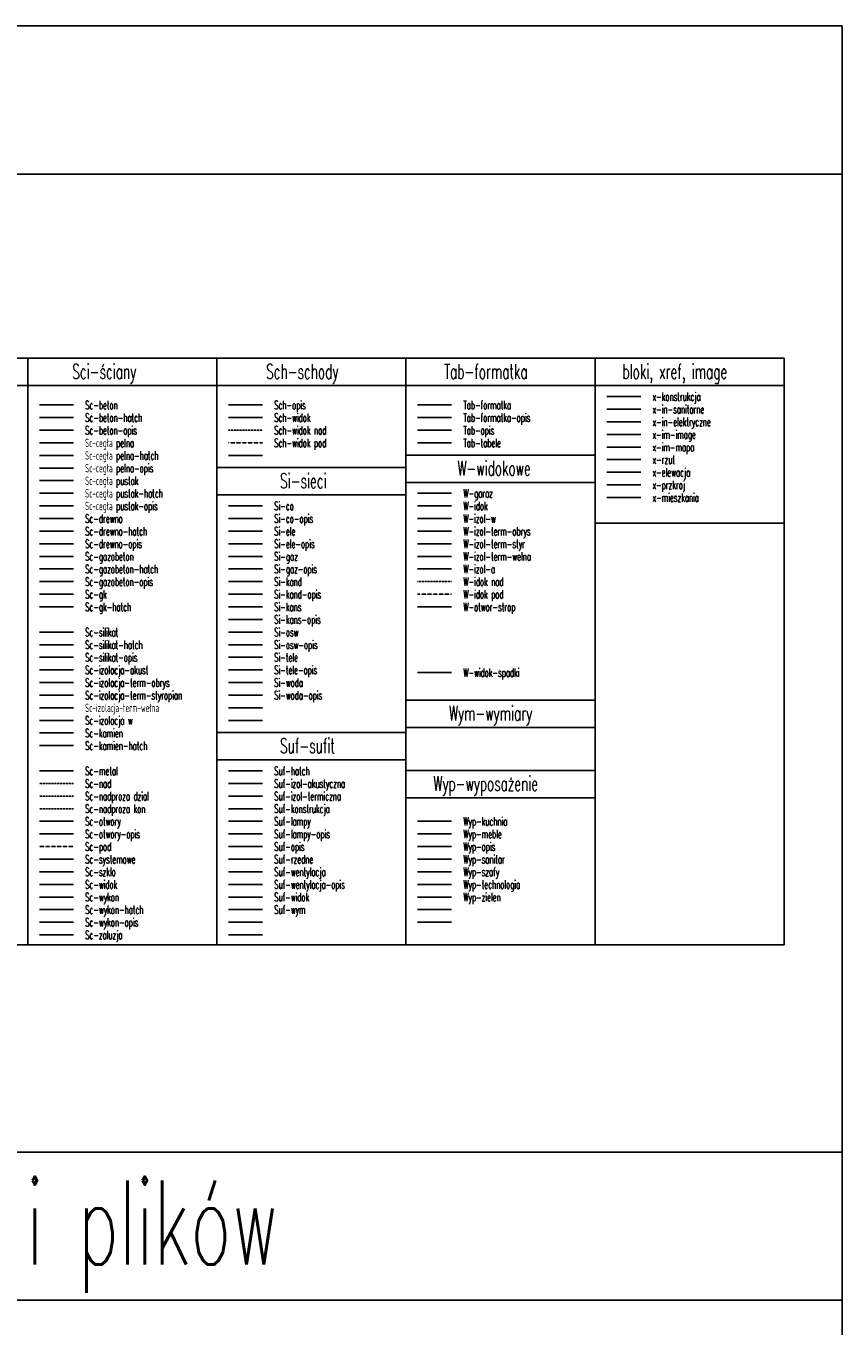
# Model space of a CAD drawing. Extents: x -7228 to 74941, y -112898 to 85621.
# Tile 141 of 256: x 3498 to 5440, y -1099 to 1993. Entities that reach past the tile are written whole.
import ezdxf

# ---------------------------------------------------------------- set-up
doc = ezdxf.new("R2010")
doc.units = 0
doc.linetypes.add('DASHED', pattern=[0.75, 0.5, -0.25])
doc.linetypes.add('DASHED2', pattern=[0.375, 0.25, -0.125])
doc.layers.get('0').update_dxf_attribs({"color": 101, "linetype": 'CONTINUOUS'})
for name, color, linetype in [('Sc-beton', 7, 'CONTINUOUS'), ('Sc-beton-hatch', 86, 'CONTINUOUS'), ('Sc-beton-opis', 51, 'CONTINUOUS'), ('Sc-cegla pelna', 32, 'CONTINUOUS'), ('Sc-cegla pelna-hatch', 8, 'CONTINUOUS'), ('Sc-cegla pelna-opis', 51, 'CONTINUOUS'), ('Sc-cegla pustak', 42, 'CONTINUOUS'), ('Sc-cegla pustak-hatch', 8, 'CONTINUOUS'), ('Sc-cegla pustak-opis', 51, 'CONTINUOUS'), ('Sc-drewno', 22, 'CONTINUOUS'), ('Sc-drewno-hatch', 8, 'CONTINUOUS'), ('Sc-drewno-opis', 51, 'CONTINUOUS'), ('Sc-gazobeton', 45, 'CONTINUOUS'), ('Sc-gazobeton-hatch', 8, 'CONTINUOUS'), ('Sc-gazobeton-opis', 51, 'CONTINUOUS'), ('Sc-gk', 120, 'CONTINUOUS'), ('Sc-gk-hatch', 8, 'CONTINUOUS'), ('Sc-izolacja akust', 151, 'BATTING'), ('Sc-izolacja term-obrys', 132, 'CONTINUOUS'), ('Sc-izolacja term-styropian', 151, 'STYROPIAN-KA'), ('Sc-izolacja term-welna', 151, 'BATTING'), ('Sc-izolacja w', 144, 'CONTINUOUS'), ('Sc-kamien', 31, 'CONTINUOUS'), ('Sc-kamien-hatch', 8, 'CONTINUOUS'), ('Sc-metal', 141, 'CONTINUOUS'), ('Sc-nad', 5, 'DASHED2'), ('Sc-nadproza dzial', 5, 'DASHED2'), ('Sc-nadproza kon', 5, 'DASHED2'), ('Sc-otwory', 126, 'CONTINUOUS'), ('Sc-otwory-opis', 126, 'CONTINUOUS'), ('Sc-pod', 5, 'DASHED'), ('Sc-silikat', 61, 'CONTINUOUS'), ('Sc-silikat-hatch', 8, 'CONTINUOUS'), ('Sc-silikat-opis', 51, 'CONTINUOUS'), ('Sc-systemowe', 150, 'CONTINUOUS'), ('Sc-szklo', 134, 'CONTINUOUS'), ('Sc-wykon', 8, 'CONTINUOUS'), ('Sc-wykon-hatch', 8, 'CONTINUOUS'), ('Sc-wykon-opis', 51, 'CONTINUOUS'), ('Sc-zaluzja', 9, 'CONTINUOUS'), ('Sch-opis', 51, 'CONTINUOUS'), ('Sch-widok', 12, 'CONTINUOUS'), ('Sch-widok-nad', 12, 'DASHED2'), ('Sch-widok-pod', 12, 'DASHED'), ('Si-co', 70, 'CONTINUOUS'), ('Si-co-opis', 70, 'CONTINUOUS'), ('Si-ele', 10, 'CONTINUOUS'), ('Si-ele-opis', 10, 'CONTINUOUS'), ('Si-gaz', 40, 'CONTINUOUS'), ('Si-gaz-opis', 40, 'CONTINUOUS'), ('Si-kand', 76, 'CONTINUOUS'), ('Si-kand-opis', 76, 'CONTINUOUS'), ('Si-kans', 34, 'CONTINUOUS'), ('Si-kans-opis', 34, 'CONTINUOUS'), ('Si-osw', 210, 'CONTINUOUS'), ('Si-osw-opis', 210, 'CONTINUOUS'), ('Si-tele', 30, 'CONTINUOUS'), ('Si-tele-opis', 30, 'CONTINUOUS'), ('Si-woda', 160, 'CONTINUOUS'), ('Si-woda-opis', 160, 'CONTINUOUS'), ('Suf-hatch', 162, 'CONTINUOUS'), ('Suf-izol-akustyczna', 151, 'CONTINUOUS'), ('Suf-izol-termiczna', 151, 'CONTINUOUS'), ('Suf-konstrukcja', 9, 'CONTINUOUS'), ('Suf-lampy', 8, 'CONTINUOUS'), ('Suf-lampy-opis', 75, 'CONTINUOUS'), ('Suf-opis', 75, 'CONTINUOUS'), ('Suf-rzedne', 8, 'CONTINUOUS'), ('Suf-wentylacja', 8, 'CONTINUOUS'), ('Suf-wentylacja-opis', 75, 'CONTINUOUS'), ('Suf-widok', 8, 'CONTINUOUS'), ('Suf-wym', 8, 'CONTINUOUS'), ('Tab-formatka', 1, 'CONTINUOUS'), ('Tab-formatka-opis', 1, 'CONTINUOUS'), ('Tab-opis', 1, 'CONTINUOUS'), ('Tab-tabele', 1, 'CONTINUOUS'), ('W-garaz', 9, 'CONTINUOUS'), ('W-idok', 8, 'CONTINUOUS'), ('W-idok nad', 5, 'DASHED2'), ('W-idok pod', 5, 'DASHED'), ('W-izol-a', 151, 'BATTING'), ('W-izol-term-obrys', 132, 'CONTINUOUS'), ('W-izol-term-styrop', 151, 'STYROPIAN-KA'), ('W-izol-term-welna', 151, 'BATTING'), ('W-izol-w', 144, 'CONTINUOUS'), ('W-otwor-strop', 1, 'CONTINUOUS'), ('W-widok-spadki', 61, 'CONTINUOUS'), ('Wyp-kuchnia', 71, 'CONTINUOUS'), ('Wyp-meble', 155, 'CONTINUOUS'), ('Wyp-opis', 51, 'CONTINUOUS'), ('Wyp-sanitar', 131, 'CONTINUOUS'), ('Wyp-szafy', 9, 'CONTINUOUS'), ('Wyp-technologia', 71, 'CONTINUOUS'), ('Wyp-zielen', 104, 'CONTINUOUS'), ('x-elewacja', 8, 'CONTINUOUS'), ('x-image', 8, 'CONTINUOUS'), ('x-mapa', 8, 'CONTINUOUS'), ('x-mieszkania', 8, 'CONTINUOUS'), ('x-przekroj', 8, 'CONTINUOUS'), ('x-rzut', 8, 'CONTINUOUS')]:
    doc.layers.add(name, color=color, linetype=linetype)
for name, color, linetype, plot in [('x-in-elektryczne', 234, 'CONTINUOUS', False), ('x-in-sanitarne', 73, 'CONTINUOUS', False), ('x-konstrukcja', 161, 'CONTINUOUS', False)]:
    doc.layers.add(name, color=color, linetype=linetype, plot=plot)
doc.styles.add('KA wymiar', font='romans.shx', dxfattribs={"width": 0.6})
doc.linetypes.add('BATTING', pattern='A,0.0001,-0.1,[134,ltypeshp.shx,S=0.1,R=0,X=-0.1,Y=0],-0.2,[134,ltypeshp.shx,S=0.1,R=180,X=0.1,Y=0],-0.1', length=0.4001)
doc.linetypes.add('STYROPIAN-KA', pattern='A,0.0001,-0.1,[135,ltypeshp.shx,S=0.1,R=0,X=-0.1,Y=0],0,[135,ltypeshp.shx,S=0.1,R=180,X=0.1,Y=0],-0.1', length=0.2001)

msp = doc.modelspace()

# ---------------------------------------------------------------- linework, layer by layer
for p, q in [((-7228.311, 1640.516), (5439.899, 1640.516)), ((802.193, 1202.408), (5302.193, 1202.408)), ((3502.193, -192.3), (3502.193, 1202.408)), ((3952.193, -192.3), (3952.193, 1202.408)), ((4402.193, -192.3), (4402.193, 1202.408)), ((4852.193, -192.3), (4852.193, 1202.408)), ((5302.193, -192.3), (5302.193, 1202.408)), ((802.193, 1137.408), (5302.193, 1137.408)), ((3979.899, 971.492), (4060.898, 971.492)), ((4402.193, 972.408), (4852.193, 972.408)), ((3952.193, 942.408), (4402.193, 942.408)), ((4402.193, 907.408), (4852.193, 907.408)), ((3529.899, 881.492), (3610.898, 881.492)), ((3952.193, 877.408), (4402.193, 877.408)), ((3529.899, 821.492), (3610.898, 821.492)), ((4852.193, 810.156), (5302.193, 810.156)), ((3979.899, 371.492), (4060.898, 371.492)), ((4402.193, 389.875), (4852.193, 389.875)), ((3979.899, 341.492), (4060.898, 341.492)), ((3952.193, 312.408), (4402.193, 312.408)), ((4402.193, 324.875), (4852.193, 324.875)), ((3952.193, 247.408), (4402.193, 247.408)), ((4402.193, 222.408), (4852.193, 222.408)), ((4402.193, 157.408), (4852.193, 157.408)), ((4429.899, -108.508), (4510.898, -108.508)), ((3979.899, -138.508), (4060.898, -138.508)), ((4429.899, -138.508), (4510.898, -138.508)), ((3979.899, -168.508), (4060.898, -168.508)), ((802.193, -192.3), (5302.193, -192.3)), ((5439.899, -685.045), (585.434, -685.045)), ((5439.899, -1037.1), (585.434, -1037.1))]:
    msp.add_line(p, q)
msp.add_lwpolyline([(-7228.311, 1992.57), (5439.899, 1992.57), (5439.899, -4155.465), (-7228.311, -4155.465)], close=True)
at = {"layer": 'Sc-beton'}
msp.add_line((3529.899, 1091.492), (3610.898, 1091.492), dxfattribs=at)
at = {"layer": 'Sc-beton-hatch'}
msp.add_line((3529.899, 1061.492), (3610.898, 1061.492), dxfattribs=at)
at = {"layer": 'Sc-beton-opis'}
msp.add_line((3529.899, 1031.492), (3610.898, 1031.492), dxfattribs=at)
at = {"layer": 'Sc-cegla pelna'}
msp.add_line((3529.899, 1001.492), (3610.898, 1001.492), dxfattribs=at)
at = {"layer": 'Sc-cegla pelna-hatch'}
msp.add_line((3529.899, 971.492), (3610.898, 971.492), dxfattribs=at)
at = {"layer": 'Sc-cegla pelna-opis'}
msp.add_line((3529.899, 941.492), (3610.898, 941.492), dxfattribs=at)
at = {"layer": 'Sc-cegla pustak'}
msp.add_line((3529.899, 911.492), (3610.898, 911.492), dxfattribs=at)
at = {"layer": 'Sc-cegla pustak-opis'}
msp.add_line((3529.899, 851.492), (3610.898, 851.492), dxfattribs=at)
at = {"layer": 'Sc-drewno-hatch'}
msp.add_line((3529.899, 791.492), (3610.898, 791.492), dxfattribs=at)
at = {"layer": 'Sc-drewno-opis'}
msp.add_line((3529.899, 761.492), (3610.898, 761.492), dxfattribs=at)
at = {"layer": 'Sc-gazobeton'}
msp.add_line((3529.899, 731.492), (3610.898, 731.492), dxfattribs=at)
at = {"layer": 'Sc-gazobeton-hatch'}
msp.add_line((3529.899, 701.492), (3610.898, 701.492), dxfattribs=at)
at = {"layer": 'Sc-gazobeton-opis'}
msp.add_line((3529.899, 671.492), (3610.898, 671.492), dxfattribs=at)
at = {"layer": 'Sc-gk'}
msp.add_line((3529.899, 641.492), (3610.898, 641.492), dxfattribs=at)
at = {"layer": 'Sc-gk-hatch'}
msp.add_line((3529.899, 611.492), (3610.898, 611.492), dxfattribs=at)
at = {"layer": 'Sc-izolacja akust', "ltscale": 0.2}
msp.add_line((3529.899, 461.492), (3610.898, 461.492), dxfattribs=at)
at = {"layer": 'Sc-izolacja term-obrys'}
msp.add_line((3529.899, 431.492), (3610.898, 431.492), dxfattribs=at)
at = {"layer": 'Sc-izolacja term-styropian'}
msp.add_line((3529.899, 401.492), (3610.898, 401.492), dxfattribs=at)
at = {"layer": 'Sc-izolacja term-welna', "ltscale": 0.2}
msp.add_line((3529.899, 371.492), (3610.898, 371.492), dxfattribs=at)
at = {"layer": 'Sc-izolacja w'}
msp.add_line((3529.899, 341.492), (3610.898, 341.492), dxfattribs=at)
at = {"layer": 'Sc-kamien'}
msp.add_line((3529.899, 311.492), (3610.898, 311.492), dxfattribs=at)
at = {"layer": 'Sc-kamien-hatch'}
msp.add_line((3529.899, 281.492), (3610.898, 281.492), dxfattribs=at)
at = {"layer": 'Sc-metal'}
msp.add_line((3529.899, 221.492), (3610.898, 221.492), dxfattribs=at)
at = {"layer": 'Sc-nad'}
msp.add_line((3529.899, 191.492), (3610.898, 191.492), dxfattribs=at)
at = {"layer": 'Sc-nadproza dzial'}
msp.add_line((3529.899, 161.492), (3610.898, 161.492), dxfattribs=at)
at = {"layer": 'Sc-nadproza kon'}
msp.add_line((3529.899, 131.492), (3610.898, 131.492), dxfattribs=at)
at = {"layer": 'Sc-otwory'}
msp.add_line((3529.899, 101.492), (3610.898, 101.492), dxfattribs=at)
at = {"layer": 'Sc-otwory-opis'}
msp.add_line((3529.899, 71.492), (3610.898, 71.492), dxfattribs=at)
at = {"layer": 'Sc-pod'}
msp.add_line((3529.899, 41.492), (3610.898, 41.492), dxfattribs=at)
at = {"layer": 'Sc-silikat'}
msp.add_line((3529.899, 551.492), (3610.898, 551.492), dxfattribs=at)
at = {"layer": 'Sc-silikat-hatch'}
msp.add_line((3529.899, 521.492), (3610.898, 521.492), dxfattribs=at)
at = {"layer": 'Sc-silikat-opis'}
msp.add_line((3529.899, 491.492), (3610.898, 491.492), dxfattribs=at)
at = {"layer": 'Sc-systemowe'}
msp.add_line((3529.899, 11.492), (3610.898, 11.492), dxfattribs=at)
at = {"layer": 'Sc-szklo'}
msp.add_line((3529.899, -18.508), (3610.898, -18.508), dxfattribs=at)
at = {"layer": 'Sc-wykon'}
msp.add_line((3529.899, -78.508), (3610.898, -78.508), dxfattribs=at)
at = {"layer": 'Sc-wykon-hatch'}
msp.add_line((3529.899, -108.508), (3610.898, -108.508), dxfattribs=at)
at = {"layer": 'Sc-wykon-opis'}
msp.add_line((3529.899, -138.508), (3610.898, -138.508), dxfattribs=at)
at = {"layer": 'Sc-zaluzja'}
for p, q in [((3529.899, -48.508), (3610.898, -48.508)), ((3529.899, -168.508), (3610.898, -168.508))]:
    msp.add_line(p, q, dxfattribs=at)
at = {"layer": 'Sch-opis'}
msp.add_line((3979.899, 1091.492), (4060.898, 1091.492), dxfattribs=at)
at = {"layer": 'Sch-widok'}
msp.add_line((3979.899, 1061.492), (4060.898, 1061.492), dxfattribs=at)
at = {"layer": 'Sch-widok-nad'}
msp.add_line((3979.899, 1031.492), (4060.898, 1031.492), dxfattribs=at)
at = {"layer": 'Sch-widok-pod'}
msp.add_line((3979.899, 1001.492), (4060.898, 1001.492), dxfattribs=at)
at = {"layer": 'Si-co'}
msp.add_line((3979.899, 851.492), (4060.898, 851.492), dxfattribs=at)
at = {"layer": 'Si-co-opis'}
msp.add_line((3979.899, 821.492), (4060.898, 821.492), dxfattribs=at)
at = {"layer": 'Si-ele'}
msp.add_line((3979.899, 791.492), (4060.898, 791.492), dxfattribs=at)
at = {"layer": 'Si-ele-opis'}
msp.add_line((3979.899, 761.492), (4060.898, 761.492), dxfattribs=at)
at = {"layer": 'Si-gaz'}
msp.add_line((3979.899, 731.492), (4060.898, 731.492), dxfattribs=at)
at = {"layer": 'Si-gaz-opis'}
msp.add_line((3979.899, 701.492), (4060.898, 701.492), dxfattribs=at)
at = {"layer": 'Si-kand'}
msp.add_line((3979.899, 671.492), (4060.898, 671.492), dxfattribs=at)
at = {"layer": 'Si-kand-opis'}
msp.add_line((3979.899, 641.492), (4060.898, 641.492), dxfattribs=at)
at = {"layer": 'Si-kans'}
msp.add_line((3979.899, 611.492), (4060.898, 611.492), dxfattribs=at)
at = {"layer": 'Si-kans-opis'}
msp.add_line((3979.899, 581.492), (4060.898, 581.492), dxfattribs=at)
at = {"layer": 'Si-osw'}
msp.add_line((3979.899, 551.492), (4060.898, 551.492), dxfattribs=at)
at = {"layer": 'Si-osw-opis'}
msp.add_line((3979.899, 521.492), (4060.898, 521.492), dxfattribs=at)
at = {"layer": 'Si-tele'}
msp.add_line((3979.899, 491.492), (4060.898, 491.492), dxfattribs=at)
at = {"layer": 'Si-tele-opis'}
msp.add_line((3979.899, 461.492), (4060.898, 461.492), dxfattribs=at)
at = {"layer": 'Si-woda'}
msp.add_line((3979.899, 431.492), (4060.898, 431.492), dxfattribs=at)
at = {"layer": 'Si-woda-opis'}
msp.add_line((3979.899, 401.492), (4060.898, 401.492), dxfattribs=at)
at = {"layer": 'Suf-hatch'}
msp.add_line((3979.899, 221.492), (4060.898, 221.492), dxfattribs=at)
at = {"layer": 'Suf-izol-akustyczna'}
msp.add_line((3979.899, 191.492), (4060.898, 191.492), dxfattribs=at)
at = {"layer": 'Suf-izol-termiczna'}
msp.add_line((3979.899, 161.492), (4060.898, 161.492), dxfattribs=at)
at = {"layer": 'Suf-konstrukcja'}
msp.add_line((3979.899, 131.492), (4060.898, 131.492), dxfattribs=at)
at = {"layer": 'Suf-lampy'}
msp.add_line((3979.899, 101.492), (4060.898, 101.492), dxfattribs=at)
at = {"layer": 'Suf-lampy-opis'}
msp.add_line((3979.899, 71.492), (4060.898, 71.492), dxfattribs=at)
at = {"layer": 'Suf-opis'}
msp.add_line((3979.899, 41.492), (4060.898, 41.492), dxfattribs=at)
at = {"layer": 'Suf-rzedne'}
msp.add_line((3979.899, 11.492), (4060.898, 11.492), dxfattribs=at)
at = {"layer": 'Suf-wentylacja'}
msp.add_line((3979.899, -18.508), (4060.898, -18.508), dxfattribs=at)
at = {"layer": 'Suf-wentylacja-opis'}
msp.add_line((3979.899, -48.508), (4060.898, -48.508), dxfattribs=at)
at = {"layer": 'Suf-widok'}
msp.add_line((3979.899, -78.508), (4060.898, -78.508), dxfattribs=at)
at = {"layer": 'Suf-wym'}
msp.add_line((3979.899, -108.508), (4060.898, -108.508), dxfattribs=at)
at = {"layer": 'Tab-formatka'}
msp.add_line((4429.899, 1091.492), (4510.898, 1091.492), dxfattribs=at)
at = {"layer": 'Tab-formatka-opis'}
msp.add_line((4429.899, 1061.492), (4510.898, 1061.492), dxfattribs=at)
at = {"layer": 'Tab-opis'}
msp.add_line((4429.899, 1031.492), (4510.898, 1031.492), dxfattribs=at)
at = {"layer": 'Tab-tabele'}
msp.add_line((4429.899, 1001.492), (4510.898, 1001.492), dxfattribs=at)
at = {"layer": 'W-garaz'}
msp.add_line((4429.899, 881.492), (4510.898, 881.492), dxfattribs=at)
at = {"layer": 'W-idok'}
msp.add_line((4429.899, 851.492), (4510.898, 851.492), dxfattribs=at)
at = {"layer": 'W-idok nad'}
msp.add_line((4429.899, 671.492), (4510.898, 671.492), dxfattribs=at)
at = {"layer": 'W-idok pod'}
msp.add_line((4429.899, 641.492), (4510.898, 641.492), dxfattribs=at)
at = {"layer": 'W-izol-a', "ltscale": 0.2}
msp.add_line((4429.899, 701.492), (4510.898, 701.492), dxfattribs=at)
at = {"layer": 'W-izol-term-obrys'}
msp.add_line((4429.899, 791.492), (4510.898, 791.492), dxfattribs=at)
at = {"layer": 'W-izol-term-styrop'}
msp.add_line((4429.899, 761.492), (4510.898, 761.492), dxfattribs=at)
at = {"layer": 'W-izol-term-welna', "ltscale": 0.2}
msp.add_line((4429.899, 731.492), (4510.898, 731.492), dxfattribs=at)
at = {"layer": 'W-izol-w'}
msp.add_line((4429.899, 821.492), (4510.898, 821.492), dxfattribs=at)
at = {"layer": 'W-otwor-strop'}
msp.add_line((4429.899, 611.492), (4510.898, 611.492), dxfattribs=at)
at = {"layer": 'W-widok-spadki'}
msp.add_line((4429.899, 455.321), (4510.898, 455.321), dxfattribs=at)
at = {"layer": 'Wyp-kuchnia'}
msp.add_line((4429.899, 101.492), (4510.898, 101.492), dxfattribs=at)
at = {"layer": 'Wyp-meble'}
msp.add_line((4429.899, 71.492), (4510.898, 71.492), dxfattribs=at)
at = {"layer": 'Wyp-opis'}
msp.add_line((4429.899, 41.492), (4510.898, 41.492), dxfattribs=at)
at = {"layer": 'Wyp-sanitar'}
msp.add_line((4429.899, 11.492), (4510.898, 11.492), dxfattribs=at)
at = {"layer": 'Wyp-szafy'}
msp.add_line((4429.899, -18.508), (4510.898, -18.508), dxfattribs=at)
at = {"layer": 'Wyp-technologia'}
msp.add_line((4429.899, -48.508), (4510.898, -48.508), dxfattribs=at)
at = {"layer": 'Wyp-zielen'}
msp.add_line((4429.899, -78.508), (4510.898, -78.508), dxfattribs=at)
at = {"layer": 'x-elewacja'}
msp.add_line((4879.899, 931.492), (4960.898, 931.492), dxfattribs=at)
at = {"layer": 'x-image'}
msp.add_line((4879.899, 1021.492), (4960.898, 1021.492), dxfattribs=at)
at = {"layer": 'x-in-elektryczne'}
msp.add_line((4879.899, 1051.492), (4960.898, 1051.492), dxfattribs=at)
at = {"layer": 'x-in-sanitarne'}
msp.add_line((4879.899, 1081.492), (4960.898, 1081.492), dxfattribs=at)
at = {"layer": 'x-konstrukcja'}
msp.add_line((4879.899, 1111.492), (4960.898, 1111.492), dxfattribs=at)
at = {"layer": 'x-mapa'}
msp.add_line((4879.899, 991.492), (4960.898, 991.492), dxfattribs=at)
at = {"layer": 'x-mieszkania'}
msp.add_line((4879.899, 871.492), (4960.898, 871.492), dxfattribs=at)
at = {"layer": 'x-przekroj'}
msp.add_line((4879.899, 901.492), (4960.898, 901.492), dxfattribs=at)
at = {"layer": 'x-rzut'}
msp.add_line((4879.899, 961.492), (4960.898, 961.492), dxfattribs=at)

# ---------------------------------------------------------------- texts
at = {"style": 'KA wymiar', "width": 0.6}
for s, height, p in [('Sci-ściany', 35, (3608.184, 1153.72)), ('Sch-schody', 35, (4069.509, 1153.72)), ('Tab-formatka', 35, (4492.78, 1153.72)), ('bloki, xref, image', 35, (4917.387, 1153.72)), ('W-widokowe', 35, (4524.67, 923.72)), ('Si-sieci', 35, (4102.734, 893.72)), ('Wym-wymiary', 35, (4504.536, 341.187)), ('Suf-sufit', 35, (4102.734, 263.72)), ('Wyp-wyposażenie', 35, (4467.387, 173.72)), ('numeracja rysunków i plików', 200, (1754.869, -952.665))]:
    msp.add_text(s, height=height, dxfattribs=at).set_placement(p)
at = {"layer": 'Sc-beton', "style": 'KA wymiar', "width": 0.6}
msp.add_text('Sc-beton', height=20, dxfattribs=at).set_placement((3638.671, 1081.281))
at = {"layer": 'Sc-beton-hatch', "style": 'KA wymiar', "width": 0.6}
msp.add_text('Sc-beton-hatch', height=20, dxfattribs=at).set_placement((3638.671, 1051.281))
at = {"layer": 'Sc-beton-opis', "style": 'KA wymiar', "width": 0.6}
msp.add_text('Sc-beton-opis', height=20, dxfattribs=at).set_placement((3638.671, 1021.281))
at = {"layer": 'Sc-cegla pelna', "style": 'KA wymiar', "width": 0.6}
msp.add_text('Sc-cegła pelna', height=20, dxfattribs=at).set_placement((3638.671, 991.281))
at = {"layer": 'Sc-cegla pelna-hatch', "style": 'KA wymiar', "width": 0.6}
msp.add_text('Sc-cegła pelna-hatch', height=20, dxfattribs=at).set_placement((3638.671, 961.281))
at = {"layer": 'Sc-cegla pelna-opis', "style": 'KA wymiar', "width": 0.6}
msp.add_text('Sc-cegła pelna-opis', height=20, dxfattribs=at).set_placement((3638.671, 931.281))
at = {"layer": 'Sc-cegla pustak', "style": 'KA wymiar', "width": 0.6}
msp.add_text('Sc-cegła pustak', height=20, dxfattribs=at).set_placement((3638.671, 901.281))
at = {"layer": 'Sc-cegla pustak-hatch', "style": 'KA wymiar', "width": 0.6}
msp.add_text('Sc-cegła pustak-hatch', height=20, dxfattribs=at).set_placement((3638.671, 871.281))
at = {"layer": 'Sc-cegla pustak-opis', "style": 'KA wymiar', "width": 0.6}
msp.add_text('Sc-cegła pustak-opis', height=20, dxfattribs=at).set_placement((3638.671, 841.281))
at = {"layer": 'Sc-drewno', "style": 'KA wymiar', "width": 0.6}
msp.add_text('Sc-drewno', height=20, dxfattribs=at).set_placement((3638.671, 811.281))
at = {"layer": 'Sc-drewno-hatch', "style": 'KA wymiar', "width": 0.6}
msp.add_text('Sc-drewno-hatch', height=20, dxfattribs=at).set_placement((3638.671, 781.281))
at = {"layer": 'Sc-drewno-opis', "style": 'KA wymiar', "width": 0.6}
msp.add_text('Sc-drewno-opis', height=20, dxfattribs=at).set_placement((3638.671, 751.281))
at = {"layer": 'Sc-gazobeton', "style": 'KA wymiar', "width": 0.6}
msp.add_text('Sc-gazobeton', height=20, dxfattribs=at).set_placement((3638.671, 721.281))
at = {"layer": 'Sc-gazobeton-hatch', "style": 'KA wymiar', "width": 0.6}
msp.add_text('Sc-gazobeton-hatch', height=20, dxfattribs=at).set_placement((3638.671, 691.281))
at = {"layer": 'Sc-gazobeton-opis', "style": 'KA wymiar', "width": 0.6}
msp.add_text('Sc-gazobeton-opis', height=20, dxfattribs=at).set_placement((3638.671, 661.281))
at = {"layer": 'Sc-gk', "style": 'KA wymiar', "width": 0.6}
msp.add_text('Sc-gk', height=20, dxfattribs=at).set_placement((3638.671, 631.281))
at = {"layer": 'Sc-gk-hatch', "style": 'KA wymiar', "width": 0.6}
msp.add_text('Sc-gk-hatch', height=20, dxfattribs=at).set_placement((3638.671, 601.281))
at = {"layer": 'Sc-izolacja akust', "style": 'KA wymiar', "width": 0.6}
msp.add_text('Sc-izolacja-akust', height=20, dxfattribs=at).set_placement((3638.671, 451.281))
at = {"layer": 'Sc-izolacja term-obrys', "style": 'KA wymiar', "width": 0.6}
msp.add_text('Sc-izolacja-term-obrys', height=20, dxfattribs=at).set_placement((3638.671, 421.281))
at = {"layer": 'Sc-izolacja term-styropian', "style": 'KA wymiar', "width": 0.6}
msp.add_text('Sc-izolacja-term-styropian', height=20, dxfattribs=at).set_placement((3638.671, 391.281))
at = {"layer": 'Sc-izolacja term-welna', "style": 'KA wymiar', "width": 0.6}
msp.add_text('Sc-izolacja-term-wełna', height=20, dxfattribs=at).set_placement((3638.671, 361.281))
at = {"layer": 'Sc-izolacja w', "style": 'KA wymiar', "width": 0.6}
msp.add_text('Sc-izolacja w', height=20, dxfattribs=at).set_placement((3638.671, 331.281))
at = {"layer": 'Sc-kamien', "style": 'KA wymiar', "width": 0.6}
msp.add_text('Sc-kamien', height=20, dxfattribs=at).set_placement((3638.671, 301.281))
at = {"layer": 'Sc-kamien-hatch', "style": 'KA wymiar', "width": 0.6}
msp.add_text('Sc-kamien-hatch', height=20, dxfattribs=at).set_placement((3638.671, 271.281))
at = {"layer": 'Sc-metal', "style": 'KA wymiar', "width": 0.6}
msp.add_text('Sc-metal', height=20, dxfattribs=at).set_placement((3638.671, 211.281))
at = {"layer": 'Sc-nad', "style": 'KA wymiar', "width": 0.6}
msp.add_text('Sc-nad', height=20, dxfattribs=at).set_placement((3638.671, 181.281))
at = {"layer": 'Sc-nadproza dzial', "style": 'KA wymiar', "width": 0.6}
msp.add_text('Sc-nadproza dzial', height=20, dxfattribs=at).set_placement((3638.671, 151.281))
at = {"layer": 'Sc-nadproza kon', "style": 'KA wymiar', "width": 0.6}
msp.add_text('Sc-nadproza kon', height=20, dxfattribs=at).set_placement((3638.671, 121.281))
at = {"layer": 'Sc-otwory', "style": 'KA wymiar', "width": 0.6}
msp.add_text('Sc-otwory', height=20, dxfattribs=at).set_placement((3638.671, 91.281))
at = {"layer": 'Sc-otwory-opis', "style": 'KA wymiar', "width": 0.6}
msp.add_text('Sc-otwory-opis', height=20, dxfattribs=at).set_placement((3638.671, 61.281))
at = {"layer": 'Sc-pod', "style": 'KA wymiar', "width": 0.6}
msp.add_text('Sc-pod', height=20, dxfattribs=at).set_placement((3638.671, 31.281))
at = {"layer": 'Sc-silikat', "style": 'KA wymiar', "width": 0.6}
msp.add_text('Sc-silikat', height=20, dxfattribs=at).set_placement((3638.671, 541.281))
at = {"layer": 'Sc-silikat-hatch', "style": 'KA wymiar', "width": 0.6}
msp.add_text('Sc-silikat-hatch', height=20, dxfattribs=at).set_placement((3638.671, 511.281))
at = {"layer": 'Sc-silikat-opis', "style": 'KA wymiar', "width": 0.6}
msp.add_text('Sc-silikat-opis', height=20, dxfattribs=at).set_placement((3638.671, 481.281))
at = {"layer": 'Sc-systemowe', "style": 'KA wymiar', "width": 0.6}
msp.add_text('Sc-systemowe', height=20, dxfattribs=at).set_placement((3638.671, 1.281))
at = {"layer": 'Sc-szklo', "style": 'KA wymiar', "width": 0.6}
msp.add_text('Sc-szklo', height=20, dxfattribs=at).set_placement((3638.671, -28.719))
at = {"layer": 'Sc-wykon', "style": 'KA wymiar', "width": 0.6}
msp.add_text('Sc-wykon', height=20, dxfattribs=at).set_placement((3638.671, -88.719))
at = {"layer": 'Sc-wykon-hatch', "style": 'KA wymiar', "width": 0.6}
msp.add_text('Sc-wykon-hatch', height=20, dxfattribs=at).set_placement((3638.671, -118.719))
at = {"layer": 'Sc-wykon-opis', "style": 'KA wymiar', "width": 0.6}
msp.add_text('Sc-wykon-opis', height=20, dxfattribs=at).set_placement((3638.671, -148.719))
at = {"layer": 'Sc-zaluzja', "style": 'KA wymiar', "width": 0.6}
for s, p in [('Sc-widok', (3638.671, -58.719)), ('Sc-zaluzja', (3638.671, -178.719))]:
    msp.add_text(s, height=20, dxfattribs=at).set_placement(p)
at = {"layer": 'Sch-opis', "style": 'KA wymiar', "width": 0.6}
msp.add_text('Sch-opis', height=20, dxfattribs=at).set_placement((4088.671, 1081.281))
at = {"layer": 'Sch-widok', "style": 'KA wymiar', "width": 0.6}
msp.add_text('Sch-widok', height=20, dxfattribs=at).set_placement((4088.671, 1051.281))
at = {"layer": 'Sch-widok-nad', "style": 'KA wymiar', "width": 0.6}
msp.add_text('Sch-widok nad', height=20, dxfattribs=at).set_placement((4088.671, 1021.281))
at = {"layer": 'Sch-widok-pod', "style": 'KA wymiar', "width": 0.6}
msp.add_text('Sch-widok pod', height=20, dxfattribs=at).set_placement((4088.671, 991.281))
at = {"layer": 'Si-co', "style": 'KA wymiar', "width": 0.6}
msp.add_text('Si-co', height=20, dxfattribs=at).set_placement((4088.671, 841.281))
at = {"layer": 'Si-co-opis', "style": 'KA wymiar', "width": 0.6}
msp.add_text('Si-co-opis', height=20, dxfattribs=at).set_placement((4088.671, 811.281))
at = {"layer": 'Si-ele', "style": 'KA wymiar', "width": 0.6}
msp.add_text('Si-ele', height=20, dxfattribs=at).set_placement((4088.671, 781.281))
at = {"layer": 'Si-ele-opis', "style": 'KA wymiar', "width": 0.6}
msp.add_text('Si-ele-opis', height=20, dxfattribs=at).set_placement((4088.671, 751.281))
at = {"layer": 'Si-gaz', "style": 'KA wymiar', "width": 0.6}
msp.add_text('Si-gaz', height=20, dxfattribs=at).set_placement((4088.671, 721.281))
at = {"layer": 'Si-gaz-opis', "style": 'KA wymiar', "width": 0.6}
msp.add_text('Si-gaz-opis', height=20, dxfattribs=at).set_placement((4088.671, 691.281))
at = {"layer": 'Si-kand', "style": 'KA wymiar', "width": 0.6}
msp.add_text('Si-kand', height=20, dxfattribs=at).set_placement((4088.671, 661.281))
at = {"layer": 'Si-kand-opis', "style": 'KA wymiar', "width": 0.6}
msp.add_text('Si-kand-opis', height=20, dxfattribs=at).set_placement((4088.671, 631.281))
at = {"layer": 'Si-kans', "style": 'KA wymiar', "width": 0.6}
msp.add_text('Si-kans', height=20, dxfattribs=at).set_placement((4088.671, 601.281))
at = {"layer": 'Si-kans-opis', "style": 'KA wymiar', "width": 0.6}
msp.add_text('Si-kans-opis', height=20, dxfattribs=at).set_placement((4088.671, 571.281))
at = {"layer": 'Si-osw', "style": 'KA wymiar', "width": 0.6}
msp.add_text('Si-osw', height=20, dxfattribs=at).set_placement((4088.671, 541.281))
at = {"layer": 'Si-osw-opis', "style": 'KA wymiar', "width": 0.6}
msp.add_text('Si-osw-opis', height=20, dxfattribs=at).set_placement((4088.671, 511.281))
at = {"layer": 'Si-tele', "style": 'KA wymiar', "width": 0.6}
msp.add_text('Si-tele', height=20, dxfattribs=at).set_placement((4088.671, 481.281))
at = {"layer": 'Si-tele-opis', "style": 'KA wymiar', "width": 0.6}
msp.add_text('Si-tele-opis', height=20, dxfattribs=at).set_placement((4088.671, 451.281))
at = {"layer": 'Si-woda', "style": 'KA wymiar', "width": 0.6}
msp.add_text('Si-woda', height=20, dxfattribs=at).set_placement((4088.671, 421.281))
at = {"layer": 'Si-woda-opis', "style": 'KA wymiar', "width": 0.6}
msp.add_text('Si-woda-opis', height=20, dxfattribs=at).set_placement((4088.671, 391.281))
at = {"layer": 'Suf-hatch', "style": 'KA wymiar', "width": 0.6}
msp.add_text('Suf-hatch', height=20, dxfattribs=at).set_placement((4088.671, 211.281))
at = {"layer": 'Suf-izol-akustyczna', "style": 'KA wymiar', "width": 0.6}
msp.add_text('Suf-izol-akustyczna', height=20, dxfattribs=at).set_placement((4088.671, 181.281))
at = {"layer": 'Suf-izol-termiczna', "style": 'KA wymiar', "width": 0.6}
msp.add_text('Suf-izol-termiczna', height=20, dxfattribs=at).set_placement((4088.671, 151.281))
at = {"layer": 'Suf-konstrukcja', "style": 'KA wymiar', "width": 0.6}
msp.add_text('Suf-konstrukcja', height=20, dxfattribs=at).set_placement((4088.671, 121.281))
at = {"layer": 'Suf-lampy', "style": 'KA wymiar', "width": 0.6}
msp.add_text('Suf-lampy', height=20, dxfattribs=at).set_placement((4088.671, 91.281))
at = {"layer": 'Suf-lampy-opis', "style": 'KA wymiar', "width": 0.6}
msp.add_text('Suf-lampy-opis', height=20, dxfattribs=at).set_placement((4088.671, 61.281))
at = {"layer": 'Suf-opis', "style": 'KA wymiar', "width": 0.6}
msp.add_text('Suf-opis', height=20, dxfattribs=at).set_placement((4088.671, 31.281))
at = {"layer": 'Suf-rzedne', "style": 'KA wymiar', "width": 0.6}
msp.add_text('Suf-rzedne', height=20, dxfattribs=at).set_placement((4088.671, 1.281))
at = {"layer": 'Suf-wentylacja', "style": 'KA wymiar', "width": 0.6}
msp.add_text('Suf-wentylacja', height=20, dxfattribs=at).set_placement((4088.671, -28.719))
at = {"layer": 'Suf-wentylacja-opis', "style": 'KA wymiar', "width": 0.6}
msp.add_text('Suf-wentylacja-opis', height=20, dxfattribs=at).set_placement((4088.671, -58.719))
at = {"layer": 'Suf-widok', "style": 'KA wymiar', "width": 0.6}
msp.add_text('Suf-widok', height=20, dxfattribs=at).set_placement((4088.671, -88.719))
at = {"layer": 'Suf-wym', "style": 'KA wymiar', "width": 0.6}
msp.add_text('Suf-wym', height=20, dxfattribs=at).set_placement((4088.671, -118.719))
at = {"layer": 'Tab-formatka', "style": 'KA wymiar', "width": 0.6}
msp.add_text('Tab-formatka', height=20, dxfattribs=at).set_placement((4538.671, 1081.281))
at = {"layer": 'Tab-formatka-opis', "style": 'KA wymiar', "width": 0.6}
msp.add_text('Tab-formatka-opis', height=20, dxfattribs=at).set_placement((4538.671, 1051.281))
at = {"layer": 'Tab-opis', "style": 'KA wymiar', "width": 0.6}
msp.add_text('Tab-opis', height=20, dxfattribs=at).set_placement((4538.671, 1021.281))
at = {"layer": 'Tab-tabele', "style": 'KA wymiar', "width": 0.6}
msp.add_text('Tab-tabele', height=20, dxfattribs=at).set_placement((4538.671, 991.281))
at = {"layer": 'W-garaz', "style": 'KA wymiar', "width": 0.6}
msp.add_text('W-garaz', height=20, dxfattribs=at).set_placement((4538.671, 871.281))
at = {"layer": 'W-idok', "style": 'KA wymiar', "width": 0.6}
msp.add_text('W-idok', height=20, dxfattribs=at).set_placement((4538.671, 841.281))
at = {"layer": 'W-idok nad', "style": 'KA wymiar', "width": 0.6}
msp.add_text('W-idok nad', height=20, dxfattribs=at).set_placement((4538.671, 661.281))
at = {"layer": 'W-idok pod', "style": 'KA wymiar', "width": 0.6}
msp.add_text('W-idok pod', height=20, dxfattribs=at).set_placement((4538.671, 631.281))
at = {"layer": 'W-izol-a', "style": 'KA wymiar', "width": 0.6}
msp.add_text('W-izol-a', height=20, dxfattribs=at).set_placement((4538.671, 691.281))
at = {"layer": 'W-izol-term-obrys', "style": 'KA wymiar', "width": 0.6}
msp.add_text('W-izol-term-obrys', height=20, dxfattribs=at).set_placement((4538.671, 781.281))
at = {"layer": 'W-izol-term-styrop', "style": 'KA wymiar', "width": 0.6}
msp.add_text('W-izol-term-styr', height=20, dxfattribs=at).set_placement((4538.671, 751.281))
at = {"layer": 'W-izol-term-welna', "style": 'KA wymiar', "width": 0.6}
msp.add_text('W-izol-term-welna', height=20, dxfattribs=at).set_placement((4538.671, 721.281))
at = {"layer": 'W-izol-w', "style": 'KA wymiar', "width": 0.6}
msp.add_text('W-izol-w', height=20, dxfattribs=at).set_placement((4538.671, 811.281))
at = {"layer": 'W-otwor-strop', "style": 'KA wymiar', "width": 0.6}
msp.add_text('W-otwor-strop', height=20, dxfattribs=at).set_placement((4538.671, 601.281))
at = {"layer": 'W-widok-spadki', "style": 'KA wymiar', "width": 0.6}
msp.add_text('W-widok-spadki', height=20, dxfattribs=at).set_placement((4538.671, 445.11))
at = {"layer": 'Wyp-kuchnia', "style": 'KA wymiar', "width": 0.6}
msp.add_text('Wyp-kuchnia', height=20, dxfattribs=at).set_placement((4538.671, 91.281))
at = {"layer": 'Wyp-meble', "style": 'KA wymiar', "width": 0.6}
msp.add_text('Wyp-meble', height=20, dxfattribs=at).set_placement((4538.671, 61.281))
at = {"layer": 'Wyp-opis', "style": 'KA wymiar', "width": 0.6}
msp.add_text('Wyp-opis', height=20, dxfattribs=at).set_placement((4538.671, 31.281))
at = {"layer": 'Wyp-sanitar', "style": 'KA wymiar', "width": 0.6}
msp.add_text('Wyp-sanitar', height=20, dxfattribs=at).set_placement((4538.671, 1.281))
at = {"layer": 'Wyp-szafy', "style": 'KA wymiar', "width": 0.6}
msp.add_text('Wyp-szafy', height=20, dxfattribs=at).set_placement((4538.671, -28.719))
at = {"layer": 'Wyp-technologia', "style": 'KA wymiar', "width": 0.6}
msp.add_text('Wyp-technologia', height=20, dxfattribs=at).set_placement((4538.671, -58.719))
at = {"layer": 'Wyp-zielen', "style": 'KA wymiar', "width": 0.6}
msp.add_text('Wyp-zielen', height=20, dxfattribs=at).set_placement((4538.671, -88.719))
at = {"layer": 'x-elewacja', "style": 'KA wymiar', "width": 0.6}
msp.add_text('x-elewacja', height=20, dxfattribs=at).set_placement((4988.671, 921.281))
at = {"layer": 'x-image', "style": 'KA wymiar', "width": 0.6}
msp.add_text('x-im-image', height=20, dxfattribs=at).set_placement((4988.671, 1011.281))
at = {"layer": 'x-in-elektryczne', "style": 'KA wymiar', "width": 0.6}
msp.add_text('x-in-elektryczne', height=20, dxfattribs=at).set_placement((4988.671, 1041.281))
at = {"layer": 'x-in-sanitarne', "style": 'KA wymiar', "width": 0.6}
msp.add_text('x-in-sanitarne', height=20, dxfattribs=at).set_placement((4988.671, 1071.281))
at = {"layer": 'x-konstrukcja', "style": 'KA wymiar', "width": 0.6}
msp.add_text('x-konstrukcja', height=20, dxfattribs=at).set_placement((4988.671, 1101.281))
at = {"layer": 'x-mapa', "style": 'KA wymiar', "width": 0.6}
msp.add_text('x-im-mapa', height=20, dxfattribs=at).set_placement((4988.671, 981.281))
at = {"layer": 'x-mieszkania', "style": 'KA wymiar', "width": 0.6}
msp.add_text('x-mieszkania', height=20, dxfattribs=at).set_placement((4988.671, 861.281))
at = {"layer": 'x-przekroj', "style": 'KA wymiar', "width": 0.6}
msp.add_text('x-przkroj', height=20, dxfattribs=at).set_placement((4988.671, 891.281))
at = {"layer": 'x-rzut', "style": 'KA wymiar', "width": 0.6}
msp.add_text('x-rzut', height=20, dxfattribs=at).set_placement((4988.671, 951.281))

doc.saveas('drawing.dxf')
